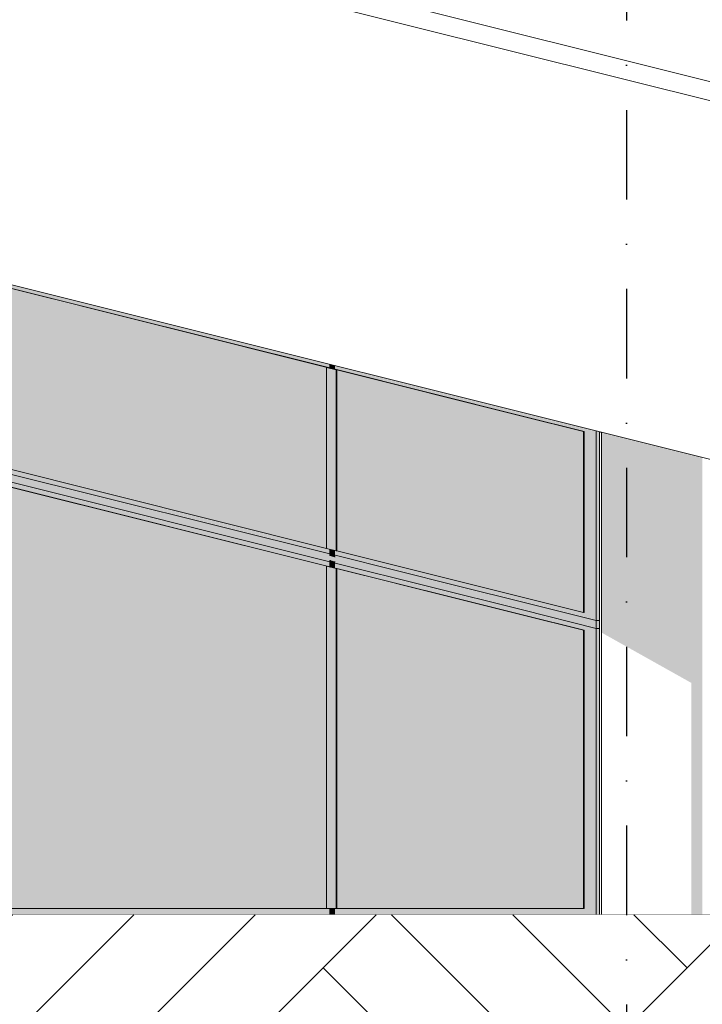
# Model space of a CAD drawing. Header units: millimetres. Extents: x -7573737 to -7522798, y -9734 to 10800.
# Tile 18 of 21: x -7539160 to -7536415, y -360 to 3603. Entities that reach past the tile are written whole.
import ezdxf
from ezdxf.enums import TextEntityAlignment as Align

# ---------------------------------------------------------------- set-up
doc = ezdxf.new("R2010")
doc.units = ezdxf.units.MM
doc.header["$MEASUREMENT"] = 0
doc.linetypes.add('Kropki i Kreski', pattern=[720, 360, -180, 0, -180])
doc.linetypes.add('Wipeout_Contour', pattern=[1000, 0, -1000])
for name, color, linetype in [('Nowe_130-Z Teren otaczajacy', 7, 'Continuous'), ('Nowe_260-A Balustrady', 7, 'Continuous'), ('Nowe_280-A Dachy Powłoki', 7, 'Continuous'), ('Nowe_290-A Ściany kurtynowe', 7, 'Continuous'), ('Nowe_410-K Osie', 7, 'Continuous'), ('Nowe_420-K Ściany', 7, 'Continuous'), ('Nowe_Wypełnienia PZT', 7, 'Continuous')]:
    doc.layers.add(name, color=color, linetype=linetype)
for name, color, linetype, lineweight in [('Nowe_130-Z Teren otaczajacy_Nr_pióra__93', 7, 'Continuous', 13), ('Nowe_260-A Balustrady_Nr_pióra__11', 7, 'Continuous', 13), ('Nowe_290-A Ściany kurtynowe_Nr_pióra__87', 7, 'Continuous', 13), ('Nowe_410-K Osie_Nr_pióra__1', 7, 'Continuous', 13), ('Nowe_420-K Ściany_Nr_pióra__87', 7, 'Continuous', 13)]:
    doc.layers.add(name, color=color, linetype=linetype, lineweight=lineweight)
for name, color, linetype, lineweight, true_color in [('Nowe_280-A Dachy Powłoki_Nr_pióra__61', 7, 'Continuous', 13, 0x6a6a6a), ('Nowe_290-A Ściany kurtynowe_Nr_pióra__61', 7, 'Continuous', 13, 0x6a6a6a), ('Nowe_410-K Osie_Nr_pióra__25', 7, 'Continuous', 25, 0x40a5ff), ('Nowe_420-K Ściany_Nr_pióra__61', 7, 'Continuous', 13, 0x6a6a6a), ('Nowe_Wypełnienia PZT_Nr_pióra__61', 7, 'Continuous', 13, 0x6a6a6a)]:
    doc.layers.add(name, color=color, linetype=linetype, lineweight=lineweight, true_color=true_color)
doc.styles.add('STYL_AUTOMATYCZNY_1', font='arial.ttf')

# ---------------------------------------------------------------- blocks, each defined once
blk = doc.blocks.new('ElemPrzekroju_12', base_point=(-6982742.1, 0))
at = {"layer": 'Nowe_260-A Balustrady_Nr_pióra__11', "color": 7, "linetype": 'Continuous', "lineweight": 13}
blk.add_line((-7545712.7, 5688.5), (-7524874.1, 473.5), dxfattribs=at)
blk = doc.blocks.new('ElemPrzekroju_14', base_point=(-6982742.1, 0))
at = {"layer": 'Nowe_420-K Ściany_Nr_pióra__61', "linetype": 'Continuous', "lineweight": 0, "true_color": 0x1a1a1a}
blk.add_hatch(color=250, dxfattribs=at).paths.add_polyline_path([(-7551520.5, -160), (-7551520.5, -3850), (-7536414.9, -3850), (-7536414.9, -160)])
at = {"layer": 'Nowe_420-K Ściany_Nr_pióra__87', "color": 7, "linetype": 'Continuous', "lineweight": 13}
blk.add_line((-7536414.9, -3850), (-7536414.9, -160), dxfattribs=at)
blk = doc.blocks.new('ElemPrzekroju_26', base_point=(-6982742.1, 0))
at = {"layer": 'Nowe_420-K Ściany_Nr_pióra__61', "linetype": 'Continuous', "lineweight": 0, "true_color": 0x1a1a1a}
for points in [[(-7536470.4, 1855.2), (-7536820.4, 1942.7), (-7536820.4, 1136), (-7536470.4, 939.7)], [(-7536470.4, 1855.2), (-7536470.4, 939.7), (-7536458.7, 933.1), (-7536458.7, 0), (-7536430.4, 0), (-7536430.4, 1845.2)], [(-7536430.4, 0), (-7536414.2, 0), (-7536414.2, 1841.1), (-7536430.4, 1845.2)]]:
    blk.add_hatch(color=250, dxfattribs=at).paths.add_polyline_path(points)
at = {"layer": 'Nowe_420-K Ściany_Nr_pióra__87', "color": 7, "linetype": 'Continuous', "lineweight": 13}
blk.add_line((-7536820.4, 1942.7), (-7536820.4, 0), dxfattribs=at)
blk = doc.blocks.new('ElemPrzekroju_41', base_point=(-6982742.1, 0))
at = {"layer": 'Nowe_290-A Ściany kurtynowe_Nr_pióra__61', "linetype": 'Continuous', "lineweight": 0, "true_color": 0x1a1a1a}
blk.add_hatch(color=250, dxfattribs=at).paths.add_polyline_path([(-7539478.6, 25), (-7539478.6, 0), (-7537913.6, 0), (-7537913.6, 25)])
blk = doc.blocks.new('ElemPrzekroju_42', base_point=(-6982742.1, 0))
at = {"layer": 'Nowe_290-A Ściany kurtynowe_Nr_pióra__61', "linetype": 'Continuous', "lineweight": 0, "true_color": 0x1a1a1a}
blk.add_hatch(color=250, dxfattribs=at).paths.add_polyline_path([(-7537891.6, 0), (-7537131.8, 0), (-7537131.8, 25), (-7537891.6, 25)])
blk = doc.blocks.new('ElemPrzekroju_47', base_point=(-6982742.1, 0))
at = {"layer": 'Nowe_290-A Ściany kurtynowe_Nr_pióra__61', "linetype": 'Continuous', "lineweight": 0, "true_color": 0x1a1a1a}
for points in [[(-7537910.9, 1426.1), (-7537913.6, 1426.1), (-7537904, 1423.7), (-7537901.3, 1423.7)], [(-7537913.6, 1426.1), (-7537913.6, 1400.4), (-7537904, 1398), (-7537904, 1423.7)], [(-7537891.6, 1395.6), (-7537894.4, 1395.6), (-7537414.3, 1275.6), (-7537411.6, 1275.6)], [(-7537884.8, 25), (-7536892.3, 25), (-7536892.3, 1145.1), (-7537884.8, 1393.2)], [(-7537414.3, 1275.6), (-7537140.2, 1207.1), (-7537137.4, 1207.1), (-7537411.6, 1275.6)], [(-7537140.2, 1207.1), (-7536892.3, 1145.1), (-7536889.5, 1145.1), (-7537137.4, 1207.1)], [(-7536892.3, 25), (-7536889.5, 25), (-7536889.5, 1145.1), (-7536892.3, 1145.1)], [(-7537904, 25), (-7537913.6, 25), (-7537913.6, 0), (-7537904, 0)]]:
    blk.add_hatch(color=250, dxfattribs=at).paths.add_polyline_path(points)
at = {"layer": 'Nowe_290-A Ściany kurtynowe_Nr_pióra__87', "color": 7, "linetype": 'Continuous', "lineweight": 13}
for p, q in [((-7537913.6, 1426.1), (-7537913.6, 1400.4)), ((-7537904, 1423.7), (-7537913.6, 1426.1)), ((-7537910.9, 1426.1), (-7537913.6, 1426.1)), ((-7537414.3, 1275.6), (-7537884.8, 1393.2)), ((-7537140.2, 1207.1), (-7537414.3, 1275.6)), ((-7537411.6, 1275.6), (-7537414.3, 1275.6)), ((-7536892.3, 1145.1), (-7537140.2, 1207.1)), ((-7537137.4, 1207.1), (-7537140.2, 1207.1)), ((-7536892.3, 25), (-7536892.3, 1145.1)), ((-7536889.5, 1145.1), (-7536892.3, 1145.1)), ((-7537913.6, 25), (-7537913.6, 0)), ((-7537884.8, 25), (-7537134.6, 25)), ((-7537134.6, 25), (-7536892.3, 25)), ((-7536889.5, 25), (-7536892.3, 25))]:
    blk.add_line(p, q, dxfattribs=at)
blk = doc.blocks.new('ElemPrzekroju_51', base_point=(-6982742.1, 0))
at = {"layer": 'Nowe_290-A Ściany kurtynowe_Nr_pióra__61', "linetype": 'Continuous', "lineweight": 0, "true_color": 0x1a1a1a}
blk.add_hatch(color=250, dxfattribs=at).paths.add_polyline_path([(-7536889.5, 25), (-7537131.8, 25), (-7537131.8, 0), (-7536865.5, 0)])
blk = doc.blocks.new('ElemPrzekroju_52', base_point=(-6982742.1, 0))
at = {"layer": 'Nowe_290-A Ściany kurtynowe_Nr_pióra__61', "linetype": 'Continuous', "lineweight": 0, "true_color": 0x1a1a1a}
for points in [[(-7539497.8, 1822.9), (-7539500.6, 1822.9), (-7539490.9, 1820.5), (-7539488.2, 1820.5)], [(-7539500.6, 1822.9), (-7539500.6, 1797.1), (-7539490.9, 1794.7), (-7539490.9, 1820.5)], [(-7539478.6, 1792.3), (-7539481.3, 1792.3), (-7537913.6, 1400.4), (-7537913.6, 1401.1), (-7538399, 1522.4)], [(-7539471.7, 1789.9), (-7539471.7, 25), (-7537926, 25), (-7537926, 1402.8), (-7537923.2, 1402.8)], [(-7537901.3, 1423.7), (-7537904, 1423.7), (-7537894.4, 1421.3), (-7537891.6, 1421.3)], [(-7537904, 1423.7), (-7537904, 1398), (-7537894.4, 1395.6), (-7537894.4, 1421.3)], [(-7537894.4, 1421.3), (-7537894.4, 1395.6), (-7537891.6, 1395.6), (-7537891.6, 1421.3)], [(-7539490.9, 25), (-7539500.6, 25), (-7539500.6, 0), (-7539490.9, 0)], [(-7537904, 25), (-7537904, 0), (-7537894.4, 0), (-7537894.4, 25)], [(-7537891.6, 25), (-7537894.4, 25), (-7537894.4, 0), (-7537891.6, 0)]]:
    blk.add_hatch(color=250, dxfattribs=at).paths.add_polyline_path(points)
at = {"layer": 'Nowe_290-A Ściany kurtynowe_Nr_pióra__87', "color": 7, "linetype": 'Continuous', "lineweight": 13}
for p, q in [((-7539500.6, 1822.9), (-7539500.6, 1797.1)), ((-7539490.9, 1820.5), (-7539500.6, 1822.9)), ((-7539497.8, 1822.9), (-7539500.6, 1822.9)), ((-7537923.2, 1402.8), (-7539471.7, 1789.9)), ((-7537894.4, 1421.3), (-7537904, 1423.7)), ((-7537894.4, 1395.6), (-7537894.4, 1421.3)), ((-7537891.6, 1421.3), (-7537894.4, 1421.3)), ((-7539500.6, 25), (-7539500.6, 0)), ((-7539471.7, 25), (-7537926, 25)), ((-7537894.4, 0), (-7537894.4, 25))]:
    blk.add_line(p, q, dxfattribs=at)
blk = doc.blocks.new('ElemPrzekroju_79', base_point=(-6982742.1, 0))
at = {"layer": 'Nowe_280-A Dachy Powłoki_Nr_pióra__61', "color": 251, "linetype": 'Continuous', "lineweight": 13, "true_color": 0x6a6a6a}
for p, q in [((-7545724.4, 5611.8), (-7524880.2, 400.7)), ((-7529049.6, 0), (-7545724.4, 4168.7))]:
    blk.add_line(p, q, dxfattribs=at)
blk = doc.blocks.new('ElemPrzekroju_80', base_point=(-6982742.1, 0))
at = {"layer": 'Nowe_280-A Dachy Powłoki_Nr_pióra__61', "linetype": 'Continuous', "lineweight": 0, "true_color": 0x1a1a1a}
blk.add_hatch(color=250, dxfattribs=at).paths.add_polyline_path([(-7536827.8, 1943.5), (-7536820.4, 1941.7), (-7536820.4, 1942.7), (-7536827.8, 1944.5)])
at = {"layer": 'Nowe_280-A Dachy Powłoki_Nr_pióra__61', "color": 251, "linetype": 'Continuous', "lineweight": 13, "true_color": 0x6a6a6a}
blk.add_line((-7536820.4, 1941.7), (-7536827.8, 1943.5), dxfattribs=at)
blk = doc.blocks.new('ElemPrzekroju_140', base_point=(-6982742.1, 0))
at = {"layer": 'Nowe_290-A Ściany kurtynowe_Nr_pióra__61', "linetype": 'Continuous', "lineweight": 0, "true_color": 0x1a1a1a}
blk.add_hatch(color=250, dxfattribs=at).paths.add_polyline_path([(-7539478.6, 1812), (-7539478.6, 1792.3), (-7537913.6, 1401.1), (-7537913.6, 1426.1), (-7537910.9, 1426.1), (-7538399, 1548.1), (-7538399, 1542.1)])
at = {"layer": 'Nowe_290-A Ściany kurtynowe_Nr_pióra__87', "color": 7, "linetype": 'Continuous', "lineweight": 13}
for p, q in [((-7537913.6, 1452.5), (-7539478.6, 1843.8)), ((-7537913.6, 1401.1), (-7539478.6, 1792.3))]:
    blk.add_line(p, q, dxfattribs=at)
blk = doc.blocks.new('ElemPrzekroju_141', base_point=(-6982742.1, 0))
at = {"layer": 'Nowe_290-A Ściany kurtynowe_Nr_pióra__61', "linetype": 'Continuous', "lineweight": 0, "true_color": 0x1a1a1a}
blk.add_hatch(color=250, dxfattribs=at).paths.add_polyline_path([(-7537407.3, 1294.2), (-7537891.6, 1415.3), (-7537891.6, 1395.6), (-7537411.6, 1275.6)])
at = {"layer": 'Nowe_290-A Ściany kurtynowe_Nr_pióra__87', "color": 7, "linetype": 'Continuous', "lineweight": 13}
for p, q in [((-7537400.3, 1324.2), (-7537891.6, 1447)), ((-7537411.6, 1275.6), (-7537891.6, 1395.6))]:
    blk.add_line(p, q, dxfattribs=at)
blk = doc.blocks.new('ElemPrzekroju_142', base_point=(-6982742.1, 0))
at = {"layer": 'Nowe_290-A Ściany kurtynowe_Nr_pióra__61', "linetype": 'Continuous', "lineweight": 0, "true_color": 0x1a1a1a}
blk.add_hatch(color=250, dxfattribs=at).paths.add_polyline_path([(-7537137.4, 1207.1), (-7537126.2, 1255.7), (-7537400.3, 1324.2), (-7537411.6, 1275.6)])
at = {"layer": 'Nowe_290-A Ściany kurtynowe_Nr_pióra__87', "color": 7, "linetype": 'Continuous', "lineweight": 13}
for p, q in [((-7537126.2, 1255.7), (-7537400.3, 1324.2)), ((-7537137.4, 1207.1), (-7537411.6, 1275.6))]:
    blk.add_line(p, q, dxfattribs=at)
blk = doc.blocks.new('ElemPrzekroju_143', base_point=(-6982742.1, 0))
at = {"layer": 'Nowe_290-A Ściany kurtynowe_Nr_pióra__61', "linetype": 'Continuous', "lineweight": 0, "true_color": 0x1a1a1a}
blk.add_hatch(color=250, dxfattribs=at).paths.add_polyline_path([(-7536841.4, 1184.5), (-7537126.2, 1255.7), (-7537137.4, 1207.1), (-7536889.5, 1145.1)])
at = {"layer": 'Nowe_290-A Ściany kurtynowe_Nr_pióra__87', "color": 7, "linetype": 'Continuous', "lineweight": 13}
for p, q in [((-7536841.4, 1184.5), (-7537126.2, 1255.7)), ((-7536889.5, 1145.1), (-7537137.4, 1207.1))]:
    blk.add_line(p, q, dxfattribs=at)
blk = doc.blocks.new('ElemPrzekroju_144', base_point=(-6982742.1, 0))
at = {"layer": 'Nowe_290-A Ściany kurtynowe_Nr_pióra__61', "linetype": 'Continuous', "lineweight": 0, "true_color": 0x1a1a1a}
for points in [[(-7536889.5, 25), (-7536865.5, 0), (-7536841.4, 0), (-7536841.4, 1184.5), (-7536889.5, 1145.1)], [(-7536841.4, 1184.5), (-7536841.4, 0), (-7536827.8, 0), (-7536827.8, 1184.5)]]:
    blk.add_hatch(color=250, dxfattribs=at).paths.add_polyline_path(points)
at = {"layer": 'Nowe_290-A Ściany kurtynowe_Nr_pióra__87', "color": 7, "linetype": 'Continuous', "lineweight": 13}
for p, q in [((-7536827.8, 1184.5), (-7536841.4, 1184.5)), ((-7536841.4, 0), (-7536841.4, 1152.8)), ((-7536827.8, 0), (-7536827.8, 1152.8)), ((-7536889.5, 25), (-7536889.5, 1145.1))]:
    blk.add_line(p, q, dxfattribs=at)
blk = doc.blocks.new('ElemPrzekroju_145', base_point=(-6982742.1, 0))
at = {"layer": 'Nowe_290-A Ściany kurtynowe_Nr_pióra__61', "linetype": 'Continuous', "lineweight": 0, "true_color": 0x1a1a1a}
for points in [[(-7537913.6, 2200.4), (-7537904, 2198), (-7537904, 2213.6), (-7537913.6, 2216)], [(-7537891.6, 2195.6), (-7537894.4, 2195.6), (-7537140.2, 2007.1), (-7537137.4, 2007.1)], [(-7537884.8, 2193.2), (-7537884.8, 1464.3), (-7536892.3, 1216.2), (-7536892.3, 1945.1)], [(-7537140.2, 2007.1), (-7536892.3, 1945.1), (-7536889.5, 1945.1), (-7537137.4, 2007.1)], [(-7536892.3, 1945.1), (-7536892.3, 1216.2), (-7536889.5, 1216.2), (-7536889.5, 1945.1)], [(-7537904, 1468.4), (-7537913.6, 1470.9), (-7537913.6, 1445.8), (-7537904, 1443.4)]]:
    blk.add_hatch(color=250, dxfattribs=at).paths.add_polyline_path(points)
at = {"layer": 'Nowe_290-A Ściany kurtynowe_Nr_pióra__87', "color": 7, "linetype": 'Continuous', "lineweight": 13}
for p, q in [((-7537913.6, 2216), (-7537913.6, 2200.4)), ((-7537140.2, 2007.1), (-7537884.8, 2193.2)), ((-7536892.3, 1945.1), (-7537140.2, 2007.1)), ((-7537137.4, 2007.1), (-7537140.2, 2007.1)), ((-7536892.3, 1216.2), (-7536892.3, 1945.1)), ((-7536889.5, 1945.1), (-7536892.3, 1945.1)), ((-7537913.6, 1470.9), (-7537913.6, 1445.8)), ((-7537913.6, 1445.8), (-7537904, 1443.4)), ((-7537884.8, 1464.3), (-7537128.9, 1275.4)), ((-7537128.9, 1275.4), (-7536892.3, 1216.2)), ((-7536889.5, 1216.2), (-7536892.3, 1216.2))]:
    blk.add_line(p, q, dxfattribs=at)
blk = doc.blocks.new('ElemPrzekroju_152', base_point=(-6982742.1, 0))
at = {"layer": 'Nowe_290-A Ściany kurtynowe_Nr_pióra__61', "linetype": 'Continuous', "lineweight": 0, "true_color": 0x1a1a1a}
blk.add_hatch(color=250, dxfattribs=at).paths.add_polyline_path([(-7539478.6, 2607.2), (-7539478.6, 2592.3), (-7537913.6, 2201.1), (-7537913.6, 2216)])
at = {"layer": 'Nowe_290-A Ściany kurtynowe_Nr_pióra__87', "color": 7, "linetype": 'Continuous', "lineweight": 13}
blk.add_line((-7537913.6, 2201.1), (-7539478.6, 2592.3), dxfattribs=at)
blk = doc.blocks.new('ElemPrzekroju_153', base_point=(-6982742.1, 0))
at = {"layer": 'Nowe_290-A Ściany kurtynowe_Nr_pióra__61', "linetype": 'Continuous', "lineweight": 0, "true_color": 0x1a1a1a}
blk.add_hatch(color=250, dxfattribs=at).paths.add_polyline_path([(-7537891.6, 2195.6), (-7537137.4, 2007.1), (-7537134.2, 2021.1), (-7537891.6, 2210.5)])
at = {"layer": 'Nowe_290-A Ściany kurtynowe_Nr_pióra__87', "color": 7, "linetype": 'Continuous', "lineweight": 13}
blk.add_line((-7537137.4, 2007.1), (-7537891.6, 2195.6), dxfattribs=at)
blk = doc.blocks.new('ElemPrzekroju_154', base_point=(-6982742.1, 0))
at = {"layer": 'Nowe_290-A Ściany kurtynowe_Nr_pióra__61', "linetype": 'Continuous', "lineweight": 0, "true_color": 0x1a1a1a}
blk.add_hatch(color=250, dxfattribs=at).paths.add_polyline_path([(-7537134.2, 2021.1), (-7537137.4, 2007.1), (-7536889.5, 1945.1), (-7536875.6, 1956.5)])
at = {"layer": 'Nowe_290-A Ściany kurtynowe_Nr_pióra__87', "color": 7, "linetype": 'Continuous', "lineweight": 13}
blk.add_line((-7536889.5, 1945.1), (-7537137.4, 2007.1), dxfattribs=at)
blk = doc.blocks.new('ElemPrzekroju_155', base_point=(-6982742.1, 0))
at = {"layer": 'Nowe_290-A Ściany kurtynowe_Nr_pióra__61', "linetype": 'Continuous', "lineweight": 0, "true_color": 0x1a1a1a}
for points in [[(-7536889.5, 1216.2), (-7536871.1, 1191.9), (-7536841.4, 1184.5), (-7536841.4, 1948), (-7536875.6, 1956.5), (-7536889.5, 1945.1)], [(-7536841.4, 1184.5), (-7536827.8, 1184.5), (-7536827.8, 1944.5), (-7536841.4, 1948)]]:
    blk.add_hatch(color=250, dxfattribs=at).paths.add_polyline_path(points)
at = {"layer": 'Nowe_290-A Ściany kurtynowe_Nr_pióra__87', "color": 7, "linetype": 'Continuous', "lineweight": 13}
for p, q in [((-7536889.5, 1216.2), (-7536889.5, 1945.1)), ((-7536841.4, 1152.8), (-7536841.4, 1948)), ((-7536827.8, 1152.8), (-7536827.8, 1944.5)), ((-7536841.4, 1152.8), (-7536827.8, 1152.8))]:
    blk.add_line(p, q, dxfattribs=at)
blk = doc.blocks.new('ElemPrzekroju_156', base_point=(-6982742.1, 0))
at = {"layer": 'Nowe_290-A Ściany kurtynowe_Nr_pióra__61', "linetype": 'Continuous', "lineweight": 0, "true_color": 0x1a1a1a}
blk.add_hatch(color=250, dxfattribs=at).paths.add_polyline_path([(-7537130.5, 1256.7), (-7536871.1, 1191.9), (-7536889.5, 1216.2), (-7536892.3, 1216.2), (-7537126.4, 1274.7)])
at = {"layer": 'Nowe_290-A Ściany kurtynowe_Nr_pióra__87', "color": 7, "linetype": 'Continuous', "lineweight": 13}
blk.add_line((-7537137.4, 1226.8), (-7536841.4, 1152.8), dxfattribs=at)
blk = doc.blocks.new('ElemPrzekroju_157', base_point=(-6982742.1, 0))
at = {"layer": 'Nowe_290-A Ściany kurtynowe_Nr_pióra__61', "linetype": 'Continuous', "lineweight": 0, "true_color": 0x1a1a1a}
blk.add_hatch(color=250, dxfattribs=at).paths.add_polyline_path([(-7537901.4, 1442.8), (-7537905.6, 1424.8), (-7537891.6, 1421.3), (-7537891.6, 1415.3), (-7537407.3, 1294.2), (-7537400.3, 1324.2), (-7537130.5, 1256.7), (-7537126.4, 1274.7), (-7537884.8, 1464.3), (-7537887.5, 1464.3), (-7537891.6, 1465.4), (-7537891.6, 1441), (-7537894.4, 1441)])
at = {"layer": 'Nowe_290-A Ściany kurtynowe_Nr_pióra__87', "color": 7, "linetype": 'Continuous', "lineweight": 13}
blk.add_line((-7537891.6, 1415.3), (-7537137.4, 1226.8), dxfattribs=at)
blk = doc.blocks.new('ElemPrzekroju_158', base_point=(-6982742.1, 0))
at = {"layer": 'Nowe_290-A Ściany kurtynowe_Nr_pióra__61', "linetype": 'Continuous', "lineweight": 0, "true_color": 0x1a1a1a}
blk.add_hatch(color=250, dxfattribs=at).paths.add_polyline_path([(-7539484, 1838.4), (-7539488.2, 1820.5), (-7539478.6, 1818), (-7539478.6, 1812), (-7538399, 1542.1), (-7538399, 1548.1), (-7537905.6, 1424.8), (-7537901.4, 1442.8), (-7537913.6, 1445.8), (-7537913.6, 1470.9), (-7537926, 1473.9), (-7537926, 1474.6), (-7539471.7, 1861.1), (-7539474.4, 1861.1), (-7539478.6, 1862.1), (-7539478.6, 1837.8), (-7539481.3, 1837.8)])
at = {"layer": 'Nowe_290-A Ściany kurtynowe_Nr_pióra__87', "color": 7, "linetype": 'Continuous', "lineweight": 13}
blk.add_line((-7539478.6, 1812), (-7537913.6, 1420.8), dxfattribs=at)
blk = doc.blocks.new('ElemPrzekroju_163', base_point=(-6982742.1, 0))
at = {"layer": 'Nowe_290-A Ściany kurtynowe_Nr_pióra__61', "linetype": 'Continuous', "lineweight": 0, "true_color": 0x1a1a1a}
for points in [[(-7539490.9, 2610.3), (-7539500.6, 2612.7), (-7539500.6, 2597.1), (-7539490.9, 2594.7)], [(-7539478.6, 2592.3), (-7539481.3, 2592.3), (-7537913.6, 2200.4), (-7537913.6, 2201.1)], [(-7539471.7, 1861.1), (-7537926, 1474.6), (-7537926, 2202.8), (-7537923.2, 2202.8), (-7539471.7, 2589.9)], [(-7537904, 2213.6), (-7537904, 2198), (-7537894.4, 2195.6), (-7537894.4, 2211.2)], [(-7537894.4, 2211.2), (-7537894.4, 2195.6), (-7537891.6, 2195.6), (-7537891.6, 2210.5)], [(-7539490.9, 1865.2), (-7539500.6, 1867.6), (-7539500.6, 1842.6), (-7539490.9, 1840.2)], [(-7537904, 1443.4), (-7537894.4, 1441), (-7537894.4, 1466), (-7537904, 1468.4)], [(-7537894.4, 1441), (-7537891.6, 1441), (-7537891.6, 1465.4), (-7537894.4, 1466)]]:
    blk.add_hatch(color=250, dxfattribs=at).paths.add_polyline_path(points)
at = {"layer": 'Nowe_290-A Ściany kurtynowe_Nr_pióra__87', "color": 7, "linetype": 'Continuous', "lineweight": 13}
for p, q in [((-7539500.6, 2612.7), (-7539500.6, 2597.1)), ((-7537923.2, 2202.8), (-7539471.7, 2589.9)), ((-7537894.4, 2195.6), (-7537894.4, 2211.2)), ((-7539500.6, 1867.6), (-7539500.6, 1842.6)), ((-7539500.6, 1842.6), (-7539490.9, 1840.2)), ((-7539471.7, 1861.1), (-7537926, 1474.6)), ((-7537904, 1443.4), (-7537894.4, 1441)), ((-7537894.4, 1441), (-7537894.4, 1466)), ((-7537891.6, 1441), (-7537894.4, 1441))]:
    blk.add_line(p, q, dxfattribs=at)
blk = doc.blocks.new('ElemPrzekroju_214', base_point=(-6982742.1, 0))
at = {"layer": 'Nowe_130-Z Teren otaczajacy', "linetype": 'Continuous', "lineweight": 0, "true_color": 0xaeaeae}
blk.add_hatch(color=253, dxfattribs=at).paths.add_polyline_path([(-7531574, 0), (-7539160.3, 0), (-7539160.3, -160), (-7531574, -160)])
at = {"layer": 'Nowe_130-Z Teren otaczajacy_Nr_pióra__93', "color": 7, "linetype": 'Continuous', "lineweight": 13}
for p, q in [((-7531574, 0), (-7539160.3, 0)), ((-7531574, -160), (-7539160.3, -160))]:
    blk.add_line(p, q, dxfattribs=at)
blk = doc.blocks.new('ElemPrzekroju_221', base_point=(-6982742.1, 0))
at = {"layer": 'Nowe_130-Z Teren otaczajacy', "linetype": 'Continuous', "lineweight": 0, "true_color": 0xaeaeae}
blk.add_hatch(color=253, dxfattribs=at).paths.add_polyline_path([(-7540603.2, -160), (-7539160.3, -160), (-7539160.3, 0), (-7540603.2, 0)])
at = {"layer": 'Nowe_130-Z Teren otaczajacy_Nr_pióra__93', "color": 7, "linetype": 'Continuous', "lineweight": 13}
for p, q in [((-7539160.3, 0), (-7540603.2, 0)), ((-7539160.3, -160), (-7540603.2, -160))]:
    blk.add_line(p, q, dxfattribs=at)
blk = doc.blocks.new('ElemPrzekroju_227', base_point=(-6982742.1, 0))
at = {"layer": 'Nowe_290-A Ściany kurtynowe_Nr_pióra__61', "linetype": 'Continuous', "lineweight": 0, "true_color": 0x1a1a1a}
for points in [[(-7537926, 1299.9), (-7537926, 25), (-7537887.5, 25), (-7537887.5, 1299.9)], [(-7537884.8, 25), (-7537884.8, 1299.9), (-7537887.5, 1299.9), (-7537887.5, 25)]]:
    blk.add_hatch(color=250, dxfattribs=at).paths.add_polyline_path(points)
at = {"layer": 'Nowe_290-A Ściany kurtynowe_Nr_pióra__87', "color": 7, "linetype": 'Continuous', "lineweight": 13}
for p, q in [((-7537926, 25), (-7537926, 1299.9)), ((-7537887.5, 25), (-7537887.5, 1299.9)), ((-7537884.8, 1299.9), (-7537884.8, 25)), ((-7537926, 25), (-7537887.5, 25)), ((-7537887.5, 25), (-7537884.8, 25))]:
    blk.add_line(p, q, dxfattribs=at)
blk = doc.blocks.new('ElemPrzekroju_254', base_point=(-6982742.1, 0))
at = {"layer": 'Nowe_290-A Ściany kurtynowe_Nr_pióra__61', "linetype": 'Continuous', "lineweight": 0, "true_color": 0x1a1a1a}
for points in [[(-7537884.8, 1393.2), (-7537904, 1398), (-7537923.2, 1402.8), (-7537926, 1402.8), (-7537887.5, 1393.2)], [(-7537887.5, 1393.2), (-7537926, 1402.8), (-7537926, 1299.9), (-7537887.5, 1299.9)], [(-7537884.8, 1299.9), (-7537884.8, 1393.2), (-7537887.5, 1393.2), (-7537887.5, 1299.9)]]:
    blk.add_hatch(color=250, dxfattribs=at).paths.add_polyline_path(points)
at = {"layer": 'Nowe_290-A Ściany kurtynowe_Nr_pióra__87', "color": 7, "linetype": 'Continuous', "lineweight": 13}
for p, q in [((-7537926, 1402.8), (-7537923.2, 1402.8)), ((-7537887.5, 1393.2), (-7537926, 1402.8)), ((-7537926, 1299.9), (-7537926, 1402.8)), ((-7537923.2, 1402.8), (-7537904, 1398)), ((-7537884.8, 1393.2), (-7537904, 1398)), ((-7537884.8, 1393.2), (-7537887.5, 1393.2)), ((-7537887.5, 1299.9), (-7537887.5, 1393.2)), ((-7537884.8, 1393.2), (-7537884.8, 1299.9))]:
    blk.add_line(p, q, dxfattribs=at)
blk = doc.blocks.new('ElemPrzekroju_258', base_point=(-6982742.1, 0))
at = {"layer": 'Nowe_290-A Ściany kurtynowe_Nr_pióra__61', "linetype": 'Continuous', "lineweight": 0, "true_color": 0x1a1a1a}
for points in [[(-7537884.8, 2193.2), (-7537904, 2198), (-7537923.2, 2202.8), (-7537926, 2202.8), (-7537887.5, 2193.2)], [(-7537926, 2202.8), (-7537926, 1473.9), (-7537887.5, 1464.3), (-7537887.5, 2193.2)], [(-7537884.8, 1464.3), (-7537884.8, 2193.2), (-7537887.5, 2193.2), (-7537887.5, 1464.3)]]:
    blk.add_hatch(color=250, dxfattribs=at).paths.add_polyline_path(points)
at = {"layer": 'Nowe_290-A Ściany kurtynowe_Nr_pióra__87', "color": 7, "linetype": 'Continuous', "lineweight": 13}
for p, q in [((-7537926, 2202.8), (-7537923.2, 2202.8)), ((-7537887.5, 2193.2), (-7537926, 2202.8)), ((-7537926, 1473.9), (-7537926, 2202.8)), ((-7537923.2, 2202.8), (-7537913.6, 2200.4)), ((-7537913.6, 2200.4), (-7537904, 2198)), ((-7537894.4, 2195.6), (-7537904, 2198)), ((-7537884.8, 2193.2), (-7537894.4, 2195.6)), ((-7537884.8, 2193.2), (-7537887.5, 2193.2)), ((-7537887.5, 1464.3), (-7537887.5, 2193.2)), ((-7537884.8, 2193.2), (-7537884.8, 1464.3)), ((-7537926, 1473.9), (-7537887.5, 1464.3)), ((-7537887.5, 1464.3), (-7537884.8, 1464.3))]:
    blk.add_line(p, q, dxfattribs=at)
blk = doc.blocks.new('Standardowy znacznik osi[8]', base_point=(-7536720.4, 10000))
at = {"layer": 'Nowe_410-K Osie_Nr_pióra__25', "color": 161, "linetype": 'Kropki i Kreski', "lineweight": 25, "true_color": 0x40a5ff}
blk.add_line((-7536720.4, 9000), (-7536720.4, -7933.8), dxfattribs=at)
at = {"layer": 'Nowe_410-K Osie_Nr_pióra__1', "color": 7, "lineweight": 13, "style": 'STYL_AUTOMATYCZNY_1'}
for tag, p in [('AC_MarkerText_1_0', (-7536720.4, 10575)), ('AC_MarkerText_1_1', (-7536720.4, -9158.8))]:
    blk.add_attdef(tag, text='', height=350, rotation=360, dxfattribs=at).set_placement(p, align=Align.TOP_CENTER)

msp = doc.modelspace()

# ---------------------------------------------------------------- block references
at = {"layer": 'Nowe_130-Z Teren otaczajacy', "lineweight": 0}
for name in ['ElemPrzekroju_221', 'ElemPrzekroju_214']:
    msp.add_blockref(name, (-6982742.1, 0), dxfattribs=at)
at = {"layer": 'Nowe_260-A Balustrady', "lineweight": 0}
msp.add_blockref('ElemPrzekroju_12', (-6982742.1, 0), dxfattribs=at)
at = {"layer": 'Nowe_280-A Dachy Powłoki', "lineweight": 0}
for name in ['ElemPrzekroju_79', 'ElemPrzekroju_80']:
    msp.add_blockref(name, (-6982742.1, 0), dxfattribs=at)
at = {"layer": 'Nowe_290-A Ściany kurtynowe', "lineweight": 0}
for name in ['ElemPrzekroju_163', 'ElemPrzekroju_152', 'ElemPrzekroju_258', 'ElemPrzekroju_145', 'ElemPrzekroju_153', 'ElemPrzekroju_154', 'ElemPrzekroju_155', 'ElemPrzekroju_158', 'ElemPrzekroju_140', 'ElemPrzekroju_52', 'ElemPrzekroju_157', 'ElemPrzekroju_141', 'ElemPrzekroju_254', 'ElemPrzekroju_47', 'ElemPrzekroju_142', 'ElemPrzekroju_227', 'ElemPrzekroju_156', 'ElemPrzekroju_143', 'ElemPrzekroju_144', 'ElemPrzekroju_41', 'ElemPrzekroju_42', 'ElemPrzekroju_51']:
    msp.add_blockref(name, (-6982742.1, 0), dxfattribs=at)
at = {"layer": 'Nowe_420-K Ściany', "lineweight": 0}
for name in ['ElemPrzekroju_26', 'ElemPrzekroju_14']:
    msp.add_blockref(name, (-6982742.1, 0), dxfattribs=at)

# ---------------------------------------------------------------- next in the draw order: wipeouts: each hides what was drawn before it
at = {"color": 254, "linetype": 'Wipeout_Contour', "lineweight": 0, "ltscale": 30193073.71522767}
msp.add_wipeout([(-7573736.8, 0), (-7522798.2, 0), (-7522798.2, -5304.9), (-7573736.8, -5304.9)], dxfattribs=at).dxf.layer = 'Nowe_Wypełnienia PZT'

# ---------------------------------------------------------------- next in the draw order: hatches: boundary and pattern name
at = {"layer": 'Nowe_Wypełnienia PZT_Nr_pióra__61', "linetype": 'Continuous', "lineweight": 13, "true_color": 0x6a6a6a}
h = msp.add_hatch(dxfattribs=at)
h.set_pattern_fill('Grunt', color=251, style=0, pattern_type=2)
h.set_pattern_definition([(45, (-7549156.1, -2652.4), (-731.468, 731.468), []), (45, (-7549400, -2408.6), (-1462.94, 1462.94), []), (45, (-7549643.8, -2164.8), (-1462.94, 1462.94), []), (135, (-7549887.58, -1920.97), (243.8226, 243.8226), [1034.452, -1034.452])])
h.paths.add_polyline_path([(-7573736.8, 0), (-7522798.2, 0), (-7522798.2, -5304.9), (-7573736.8, -5304.9)])

# ---------------------------------------------------------------- next in the draw order: block references
at = {"layer": 'Nowe_410-K Osie', "color": 8, "linetype": 'Continuous', "lineweight": 13}
msp.add_blockref('Standardowy znacznik osi[8]', (-7536720.4, 10000), dxfattribs=at)

doc.saveas('drawing.dxf')
